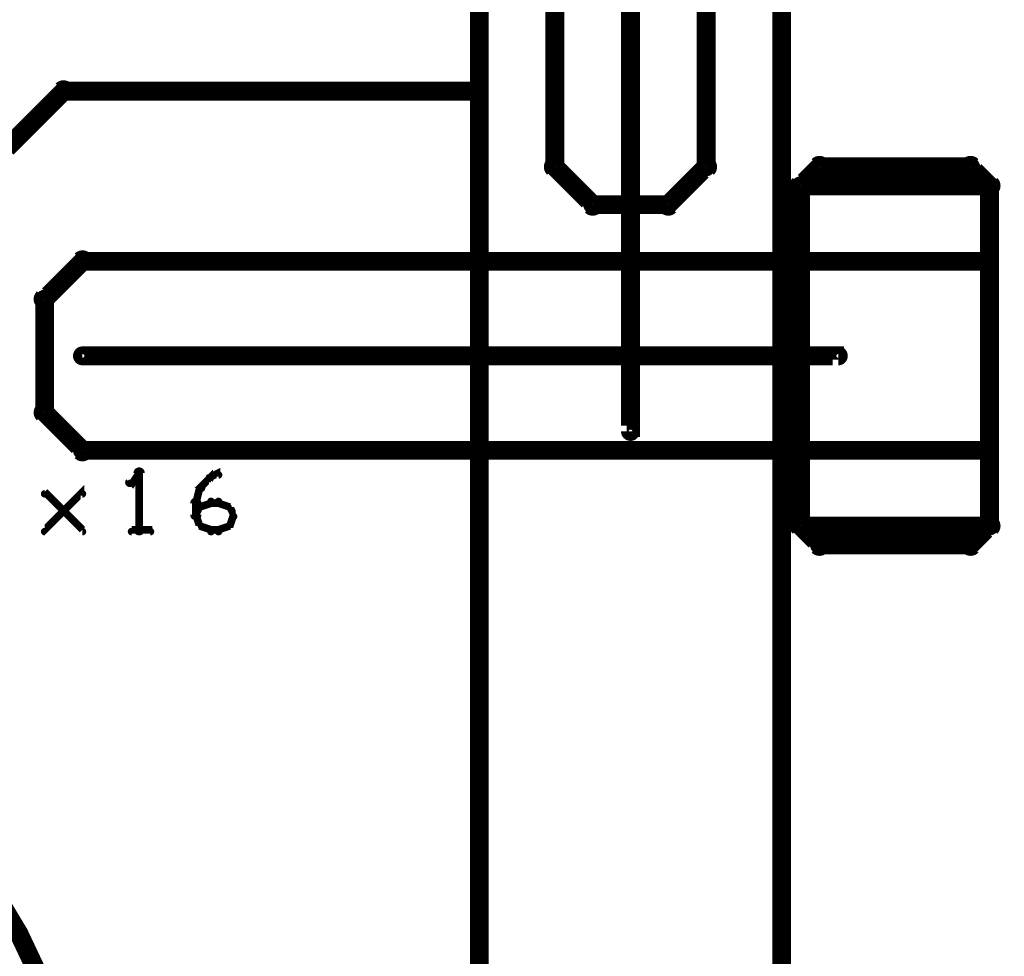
# Model space of a CAD drawing. Extents: x 35 to 575, y 26 to 553.
# Tile 108 of 125: x 407 to 433, y 344 to 369. Entities that reach past the tile are written whole.
import ezdxf

# ---------------------------------------------------------------- set-up
doc = ezdxf.new("R2010")
doc.units = 0
for name, color, linetype in [('BOTTOM', 22, 'CONTINUOUS'), ('DIMENSIONS', 3, 'CONTINUOUS'), ('DRAWING', 1, 'CONTINUOUS'), ('DRAWING2', 4, 'CONTINUOUS'), ('OUTLINES', 5, 'CONTINUOUS')]:
    doc.layers.add(name, color=color, linetype=linetype)

msp = doc.modelspace()

# ---------------------------------------------------------------- linework, layer by layer
at = {"layer": 'BOTTOM', "color": 251}
msp.add_lwpolyline([(398.5, 349.9, 0.3, 0.3, 1), (398.5, 350.1, 0, 0, 0), (398.5, 350, 0, 0, 0), (398.5, 350, 0.5, 0.5, 1), (398.5, 330, 0, 0, 0), (398.5, 330, 0.3, 0.3, 0), (398.5, 329.9, 0.3, 0.3, 1), (398.5, 330.1, 0, 0, 0), (398.5, 330.1, 0.3, 0.3, 1), (398.5, 329.9, 0, 0, 0), (398.5, 330, 0, 0, 0), (398.5, 330, 0.5, 0.5, 1), (398.5, 350, 0.5, 0.5, 0), (398.5, 350, 0, 0, 0), (398.5, 350, 0.3, 0.3, 0), (398.5, 350.1, 0.3, 0.3, 1), (398.5, 349.9, 0, 0, 0)], format="xyseb", close=True, dxfattribs=at)
at = {"layer": 'DIMENSIONS', "color": 94}
msp.add_lwpolyline([(419.5, 348.5, 0.1, 0.1, 1), (419.5, 348.5, 0, 0, 0), (419.5, 348.5, 0, 0, 0), (419.5, 348.5, 0.1, 0.1, 0), (419.5, 391.5, 0.1, 0.1, 0), (419.5, 391.5, 0, 0, 0), (419.5, 391.5, 0.1, 0.1, 0), (419.5, 391.5, 0.1, 0.1, 1), (419.5, 391.5, 0, 0, 0)], format="xyseb", dxfattribs=at)
at = {"layer": 'DRAWING', "color": 2}
for points in [[(423.6, 381, 0.3, 0.3, 1), (423.4, 381, 0, 0, 0), (423.5, 381, 0, 0, 0), (423.5, 381, 0.5, 0.5, 0), (423.5, 358, 0.5, 0.5, 0), (423.5, 358, 0, 0, 0), (423.5, 358, 0.3, 0.3, 0), (423.4, 358, 0.3, 0.3, 1), (423.6, 358, 0, 0, 0)], [(409, 360.1, 0.3, 0.3, 1), (409, 359.9, 0, 0, 0), (409, 360, 0, 0, 0), (409, 360, 0.5, 0.5, 0), (429, 360, 0.5, 0.5, 0), (429, 360, 0, 0, 0), (429, 360, 0.3, 0.3, 0), (429, 359.9, 0.3, 0.3, 1), (429, 360.1, 0, 0, 0)]]:
    msp.add_lwpolyline(points, format="xyseb", dxfattribs=at)
at = {"layer": 'DRAWING2', "color": 171}
msp.add_lwpolyline([(427.5, 175, 0.5, 0.5, 0), (427.5, 375, 0, 0, 0), (427.5, 375, 0.3, 0.3, 0), (427.6, 375, 0.3, 0.3, 1), (427.4, 375, 0, 0, 0), (427.5, 374.9, 0.3, 0.3, 1), (427.5, 375.1, 0, 0, 0), (427.5, 375, 0, 0, 0), (427.5, 375, 0.5, 0.5, 0), (419.5, 375, 0, 0, 0), (419.5, 375, 0.3, 0.3, 0), (419.5, 375.1, 0.3, 0.3, 1), (419.5, 374.9, 0, 0, 0), (419.6, 375, 0.3, 0.3, 1), (419.4, 375, 0, 0, 0), (419.5, 375, 0, 0, 0), (419.5, 375, 0.5, 0.5, 0), (419.5, 175, 0.5, 0.5, 0)], format="xyseb", dxfattribs=at)
at = {"layer": 'OUTLINES', "color": 11}
for points in [[(421.5, 380, 0.5, 0.5, 0), (421.5, 365, 0, 0, 0), (421.5, 365, 0.3, 0.3, 0), (421.4, 365, 0.3, 0.3, 1), (421.6, 365, 0, 0, 0), (421.6, 365.1, 0.3, 0.3, 1), (421.4, 364.9, 0, 0, 0), (421.5, 365, 0, 0, 0), (421.5, 365, 0.5, 0.5, 0), (422.5, 364, 0, 0, 0), (422.5, 364, 0.3, 0.3, 0), (422.4, 363.9, 0.3, 0.3, 1), (422.6, 364.1, 0, 0, 0), (422.5, 364.1, 0.3, 0.3, 1), (422.5, 363.9, 0, 0, 0), (422.5, 364, 0, 0, 0), (422.5, 364, 0.5, 0.5, 0), (424.5, 364, 0, 0, 0), (424.5, 364, 0.3, 0.3, 0), (424.5, 363.9, 0.3, 0.3, 1), (424.5, 364.1, 0, 0, 0), (424.4, 364.1, 0.3, 0.3, 1), (424.6, 363.9, 0, 0, 0), (424.5, 364, 0, 0, 0), (424.5, 364, 0.5, 0.5, 0), (425.5, 365, 0, 0, 0), (425.5, 365, 0.3, 0.3, 0), (425.6, 364.9, 0.3, 0.3, 1), (425.4, 365.1, 0, 0, 0), (425.4, 365, 0.3, 0.3, 1), (425.6, 365, 0, 0, 0), (425.5, 365, 0, 0, 0), (425.5, 365, 0.5, 0.5, 0), (425.5, 380, 0, 0, 0)], [(419.5, 313, 0.5, 0.5, 0), (419.5, 367, 0, 0, 0), (419.5, 367, 0.3, 0.3, 0), (419.6, 367, 0.3, 0.3, 1), (419.4, 367, 0, 0, 0), (419.5, 366.9, 0.3, 0.3, 1), (419.5, 367.1, 0, 0, 0), (419.5, 367, 0, 0, 0), (419.5, 367, 0.5, 0.5, 0), (408.5, 367, 0.5, 0.5, 0), (408.5, 367, 0, 0, 0), (408.5, 367, 0.3, 0.3, 0), (408.5, 367.1, 0.3, 0.3, 1), (408.5, 366.9, 0, 0, 0), (408.6, 366.9, 0.3, 0.3, 1), (408.4, 367.1, 0, 0, 0), (408.5, 367, 0, 0, 0), (408.5, 367, 0.5, 0.5, 0), (407, 365.5, 0, 0, 0)], [(410.5, 356.8, 0.1, 0.1, 1), (410.5, 356.9, 0, 0, 0), (410.5, 356.9, 0, 0, 0), (410.5, 356.9, 0.2, 0.2, 0), (410.3, 356.6, 0.2, 0.2, 0), (410.3, 356.6, 0, 0, 0), (410.3, 356.6, 0.1, 0.1, 0), (410.2, 356.7, 0.1, 0.1, 1), (410.3, 356.6, 0, 0, 0)], [(410.4, 355.4, 0.1, 0.1, 1), (410.6, 355.4, 0, 0, 0), (410.5, 355.4, 0, 0, 0), (410.5, 355.4, 0.2, 0.2, 0), (410.5, 356.9, 0.2, 0.2, 0), (410.5, 356.9, 0, 0, 0), (410.5, 356.9, 0.1, 0.1, 0), (410.6, 356.9, 0.1, 0.1, 1), (410.4, 356.9, 0, 0, 0)], [(412.1, 356.5, 0.1, 0.1, 1), (412.2, 356.5, 0, 0, 0), (412.1, 356.5, 0, 0, 0), (412.1, 356.5, 0.2, 0.2, 0), (412.4, 356.8, 0.2, 0.2, 0), (412.4, 356.8, 0, 0, 0), (412.4, 356.8, 0.1, 0.1, 0), (412.4, 356.7, 0.1, 0.1, 1), (412.3, 356.8, 0, 0, 0)], [(412.4, 356.8, 0.1, 0.1, 1), (412.4, 356.7, 0, 0, 0), (412.4, 356.8, 0, 0, 0), (412.4, 356.8, 0.2, 0.2, 0), (412.6, 356.9, 0.2, 0.2, 0), (412.6, 356.9, 0, 0, 0), (412.6, 356.9, 0.1, 0.1, 0), (412.6, 356.8, 0.1, 0.1, 1), (412.6, 356.9, 0, 0, 0)], [(412, 356.1, 0.1, 0.1, 1), (412, 356.1, 0, 0, 0), (412, 356.1, 0, 0, 0), (412, 356.1, 0.2, 0.2, 0), (412.1, 356.5, 0.2, 0.2, 0), (412.1, 356.5, 0, 0, 0), (412.1, 356.5, 0.1, 0.1, 0), (412.2, 356.5, 0.1, 0.1, 1), (412.1, 356.5, 0, 0, 0)], [(408, 355.4, 0.1, 0.1, 1), (408, 355.3, 0, 0, 0), (408, 355.4, 0, 0, 0), (408, 355.4, 0.2, 0.2, 0), (409, 356.4, 0.2, 0.2, 0), (409, 356.4, 0, 0, 0), (409, 356.4, 0.1, 0.1, 0), (409, 356.3, 0.1, 0.1, 1), (409, 356.4, 0, 0, 0)], [(409, 355.3, 0.1, 0.1, 1), (409, 355.4, 0, 0, 0), (409, 355.4, 0, 0, 0), (409, 355.4, 0.2, 0.2, 0), (408, 356.4, 0.2, 0.2, 0), (408, 356.4, 0, 0, 0), (408, 356.4, 0.1, 0.1, 0), (408, 356.4, 0.1, 0.1, 1), (408, 356.3, 0, 0, 0)], [(411.9, 355.8, 0.1, 0.1, 1), (412.1, 355.8, 0, 0, 0), (412, 355.8, 0, 0, 0), (412, 355.8, 0.2, 0.2, 0), (412, 356.1, 0.2, 0.2, 0), (412, 356.1, 0, 0, 0), (412, 356.1, 0.1, 0.1, 0), (412.1, 356.1, 0.1, 0.1, 1), (411.9, 356.1, 0, 0, 0)], [(412, 355.8, 0.1, 0.1, 1), (412, 355.7, 0, 0, 0), (412, 355.8, 0, 0, 0), (412, 355.8, 0.2, 0.2, 0), (412.1, 356, 0.2, 0.2, 0), (412.1, 356, 0, 0, 0), (412.1, 356, 0.1, 0.1, 0), (412.2, 356, 0.1, 0.1, 1), (412.1, 356, 0, 0, 0)], [(412.1, 356, 0.1, 0.1, 1), (412.1, 356, 0, 0, 0), (412.1, 356, 0, 0, 0), (412.1, 356, 0.2, 0.2, 0), (412.4, 356.1, 0.2, 0.2, 0), (412.4, 356.1, 0, 0, 0), (412.4, 356.1, 0.1, 0.1, 0), (412.4, 356.1, 0.1, 0.1, 1), (412.4, 356.2, 0, 0, 0)], [(412.4, 356.2, 0.1, 0.1, 1), (412.4, 356.1, 0, 0, 0), (412.4, 356.1, 0, 0, 0), (412.4, 356.1, 0.2, 0.2, 0), (412.6, 356.1, 0.2, 0.2, 0), (412.6, 356.1, 0, 0, 0), (412.6, 356.1, 0.1, 0.1, 0), (412.6, 356.1, 0.1, 0.1, 1), (412.6, 356.2, 0, 0, 0)], [(412.6, 356.2, 0.1, 0.1, 1), (412.6, 356.1, 0, 0, 0), (412.6, 356.1, 0, 0, 0), (412.6, 356.1, 0.2, 0.2, 0), (412.9, 356, 0.2, 0.2, 0), (412.9, 356, 0, 0, 0), (412.9, 356, 0.1, 0.1, 0), (412.9, 356, 0.1, 0.1, 1), (412.9, 356, 0, 0, 0)], [(412.9, 356, 0.1, 0.1, 1), (412.8, 356, 0, 0, 0), (412.9, 356, 0, 0, 0), (412.9, 356, 0.2, 0.2, 0), (413, 355.8, 0.2, 0.2, 0), (413, 355.8, 0, 0, 0), (413, 355.8, 0.1, 0.1, 0), (413, 355.7, 0.1, 0.1, 1), (413, 355.8, 0, 0, 0)], [(412.1, 355.5, 0.1, 0.1, 1), (412.2, 355.5, 0, 0, 0), (412.1, 355.5, 0, 0, 0), (412.1, 355.5, 0.2, 0.2, 0), (412, 355.8, 0.2, 0.2, 0), (412, 355.8, 0, 0, 0), (412, 355.8, 0.1, 0.1, 0), (412, 355.8, 0.1, 0.1, 1), (412, 355.7, 0, 0, 0)], [(413, 355.7, 0.1, 0.1, 1), (413, 355.8, 0, 0, 0), (413, 355.8, 0, 0, 0), (413, 355.8, 0.2, 0.2, 0), (412.9, 355.5, 0.2, 0.2, 0), (412.9, 355.5, 0, 0, 0), (412.9, 355.5, 0.1, 0.1, 0), (412.8, 355.5, 0.1, 0.1, 1), (412.9, 355.5, 0, 0, 0)], [(410.3, 355.4, 0.1, 0.1, 1), (410.3, 355.3, 0, 0, 0), (410.3, 355.4, 0, 0, 0), (410.3, 355.4, 0.2, 0.2, 0), (410.8, 355.4, 0.2, 0.2, 0), (410.8, 355.4, 0, 0, 0), (410.8, 355.4, 0.1, 0.1, 0), (410.8, 355.3, 0.1, 0.1, 1), (410.8, 355.4, 0, 0, 0)], [(412.4, 355.3, 0.1, 0.1, 1), (412.4, 355.4, 0, 0, 0), (412.4, 355.4, 0, 0, 0), (412.4, 355.4, 0.2, 0.2, 0), (412.1, 355.5, 0.2, 0.2, 0), (412.1, 355.5, 0, 0, 0), (412.1, 355.5, 0.1, 0.1, 0), (412.1, 355.5, 0.1, 0.1, 1), (412.1, 355.5, 0, 0, 0)], [(412.6, 355.3, 0.1, 0.1, 1), (412.6, 355.4, 0, 0, 0), (412.6, 355.4, 0, 0, 0), (412.6, 355.4, 0.2, 0.2, 0), (412.4, 355.4, 0.2, 0.2, 0), (412.4, 355.4, 0, 0, 0), (412.4, 355.4, 0.1, 0.1, 0), (412.4, 355.4, 0.1, 0.1, 1), (412.4, 355.3, 0, 0, 0)], [(412.9, 355.5, 0.1, 0.1, 1), (412.9, 355.5, 0, 0, 0), (412.9, 355.5, 0, 0, 0), (412.9, 355.5, 0.2, 0.2, 0), (412.6, 355.4, 0.2, 0.2, 0), (412.6, 355.4, 0, 0, 0), (412.6, 355.4, 0.1, 0.1, 0), (412.6, 355.4, 0.1, 0.1, 1), (412.6, 355.3, 0, 0, 0)]]:
    msp.add_lwpolyline(points, format="xyseb", dxfattribs=at)
for points in [[(428.5, 355.1, 0.3, 0.3, 1), (428.5, 354.9, 0, 0, 0), (428.5, 355, 0, 0, 0), (428.5, 355, 0.5, 0.5, 0), (432.5, 355, 0, 0, 0), (432.5, 355, 0.3, 0.3, 0), (432.5, 354.9, 0.3, 0.3, 1), (432.5, 355.1, 0, 0, 0), (432.4, 355.1, 0.3, 0.3, 1), (432.6, 354.9, 0, 0, 0), (432.5, 355, 0, 0, 0), (432.5, 355, 0.5, 0.5, 0), (433, 355.5, 0, 0, 0), (433, 355.5, 0.3, 0.3, 0), (433.1, 355.4, 0.3, 0.3, 1), (432.9, 355.6, 0, 0, 0), (432.9, 355.5, 0.3, 0.3, 1), (433.1, 355.5, 0, 0, 0), (433, 355.5, 0, 0, 0), (433, 355.5, 0.5, 0.5, 0), (433, 364.5, 0, 0, 0), (433, 364.5, 0.3, 0.3, 0), (433.1, 364.5, 0.3, 0.3, 1), (432.9, 364.5, 0, 0, 0), (432.9, 364.4, 0.3, 0.3, 1), (433.1, 364.6, 0, 0, 0), (433, 364.5, 0, 0, 0), (433, 364.5, 0.5, 0.5, 0), (432.5, 365, 0, 0, 0), (432.5, 365, 0.3, 0.3, 0), (432.6, 365.1, 0.3, 0.3, 1), (432.4, 364.9, 0, 0, 0), (432.5, 364.9, 0.3, 0.3, 1), (432.5, 365.1, 0, 0, 0), (432.5, 365, 0, 0, 0), (432.5, 365, 0.5, 0.5, 0), (428.5, 365, 0, 0, 0), (428.5, 365, 0.3, 0.3, 0), (428.5, 365.1, 0.3, 0.3, 1), (428.5, 364.9, 0, 0, 0), (428.6, 364.9, 0.3, 0.3, 1), (428.4, 365.1, 0, 0, 0), (428.5, 365, 0, 0, 0), (428.5, 365, 0.5, 0.5, 0), (428, 364.5, 0, 0, 0), (428, 364.5, 0.3, 0.3, 0), (427.9, 364.6, 0.3, 0.3, 1), (428.1, 364.4, 0, 0, 0), (428.1, 364.5, 0.3, 0.3, 1), (427.9, 364.5, 0, 0, 0), (428, 364.5, 0, 0, 0), (428, 364.5, 0.5, 0.5, 0), (428, 355.5, 0, 0, 0), (428, 355.5, 0.3, 0.3, 0), (427.9, 355.5, 0.3, 0.3, 1), (428.1, 355.5, 0, 0, 0), (428.1, 355.6, 0.3, 0.3, 1), (427.9, 355.4, 0, 0, 0), (428, 355.5, 0, 0, 0), (428, 355.5, 0.5, 0.5, 0), (428.5, 355, 0.5, 0.5, 0), (428.5, 355, 0, 0, 0), (428.5, 355, 0.3, 0.3, 0), (428.4, 354.9, 0.3, 0.3, 1), (428.6, 355.1, 0, 0, 0)], [(428, 362.6, 0.3, 0.3, 1), (428, 362.4, 0, 0, 0), (428, 362.5, 0, 0, 0), (428, 362.5, 0.5, 0.5, 0), (433, 362.5, 0, 0, 0), (433, 362.5, 0.3, 0.3, 0), (433, 362.4, 0.3, 0.3, 1), (433, 362.6, 0, 0, 0), (432.9, 362.5, 0.3, 0.3, 1), (433.1, 362.5, 0, 0, 0), (433, 362.5, 0, 0, 0), (433, 362.5, 0.5, 0.5, 0), (433, 364.5, 0, 0, 0), (433, 364.5, 0.3, 0.3, 0), (433.1, 364.5, 0.3, 0.3, 1), (432.9, 364.5, 0, 0, 0), (433, 364.4, 0.3, 0.3, 1), (433, 364.6, 0, 0, 0), (433, 364.5, 0, 0, 0), (433, 364.5, 0.5, 0.5, 0), (428, 364.5, 0, 0, 0), (428, 364.5, 0.3, 0.3, 0), (428, 364.6, 0.3, 0.3, 1), (428, 364.4, 0, 0, 0), (428.1, 364.5, 0.3, 0.3, 1), (427.9, 364.5, 0, 0, 0), (428, 364.5, 0, 0, 0), (428, 364.5, 0.5, 0.5, 0), (428, 362.5, 0.5, 0.5, 0), (428, 362.5, 0, 0, 0), (428, 362.5, 0.3, 0.3, 0), (427.9, 362.5, 0.3, 0.3, 1), (428.1, 362.5, 0, 0, 0)], [(428, 362.4, 0.3, 0.3, 1), (428, 362.6, 0, 0, 0), (428, 362.5, 0, 0, 0), (428, 362.5, 0.5, 0.5, 0), (409, 362.5, 0, 0, 0), (409, 362.5, 0.3, 0.3, 0), (409, 362.6, 0.3, 0.3, 1), (409, 362.4, 0, 0, 0), (409.1, 362.4, 0.3, 0.3, 1), (408.9, 362.6, 0, 0, 0), (409, 362.5, 0, 0, 0), (409, 362.5, 0.5, 0.5, 0), (408, 361.5, 0, 0, 0), (408, 361.5, 0.3, 0.3, 0), (407.9, 361.6, 0.3, 0.3, 1), (408.1, 361.4, 0, 0, 0), (408.1, 361.5, 0.3, 0.3, 1), (407.9, 361.5, 0, 0, 0), (408, 361.5, 0, 0, 0), (408, 361.5, 0.5, 0.5, 0), (408, 358.5, 0, 0, 0), (408, 358.5, 0.3, 0.3, 0), (407.9, 358.5, 0.3, 0.3, 1), (408.1, 358.5, 0, 0, 0), (408.1, 358.6, 0.3, 0.3, 1), (407.9, 358.4, 0, 0, 0), (408, 358.5, 0, 0, 0), (408, 358.5, 0.5, 0.5, 0), (409, 357.5, 0, 0, 0), (409, 357.5, 0.3, 0.3, 0), (408.9, 357.4, 0.3, 0.3, 1), (409.1, 357.6, 0, 0, 0), (409, 357.6, 0.3, 0.3, 1), (409, 357.4, 0, 0, 0), (409, 357.5, 0, 0, 0), (409, 357.5, 0.5, 0.5, 0), (428, 357.5, 0, 0, 0), (428, 357.5, 0.3, 0.3, 0), (428, 357.4, 0.3, 0.3, 1), (428, 357.6, 0, 0, 0), (427.9, 357.5, 0.3, 0.3, 1), (428.1, 357.5, 0, 0, 0), (428, 357.5, 0, 0, 0), (428, 357.5, 0.5, 0.5, 0), (428, 362.5, 0.5, 0.5, 0), (428, 362.5, 0, 0, 0), (428, 362.5, 0.3, 0.3, 0), (428.1, 362.5, 0.3, 0.3, 1), (427.9, 362.5, 0, 0, 0)], [(428, 355.6, 0.3, 0.3, 1), (428, 355.4, 0, 0, 0), (428, 355.5, 0, 0, 0), (428, 355.5, 0.5, 0.5, 0), (433, 355.5, 0, 0, 0), (433, 355.5, 0.3, 0.3, 0), (433, 355.4, 0.3, 0.3, 1), (433, 355.6, 0, 0, 0), (432.9, 355.5, 0.3, 0.3, 1), (433.1, 355.5, 0, 0, 0), (433, 355.5, 0, 0, 0), (433, 355.5, 0.5, 0.5, 0), (433, 357.5, 0, 0, 0), (433, 357.5, 0.3, 0.3, 0), (433.1, 357.5, 0.3, 0.3, 1), (432.9, 357.5, 0, 0, 0), (433, 357.4, 0.3, 0.3, 1), (433, 357.6, 0, 0, 0), (433, 357.5, 0, 0, 0), (433, 357.5, 0.5, 0.5, 0), (428, 357.5, 0, 0, 0), (428, 357.5, 0.3, 0.3, 0), (428, 357.6, 0.3, 0.3, 1), (428, 357.4, 0, 0, 0), (428.1, 357.5, 0.3, 0.3, 1), (427.9, 357.5, 0, 0, 0), (428, 357.5, 0, 0, 0), (428, 357.5, 0.5, 0.5, 0), (428, 355.5, 0.5, 0.5, 0), (428, 355.5, 0, 0, 0), (428, 355.5, 0.3, 0.3, 0), (427.9, 355.5, 0.3, 0.3, 1), (428.1, 355.5, 0, 0, 0)]]:
    msp.add_lwpolyline(points, format="xyseb", close=True, dxfattribs=at)

doc.saveas('drawing.dxf')
